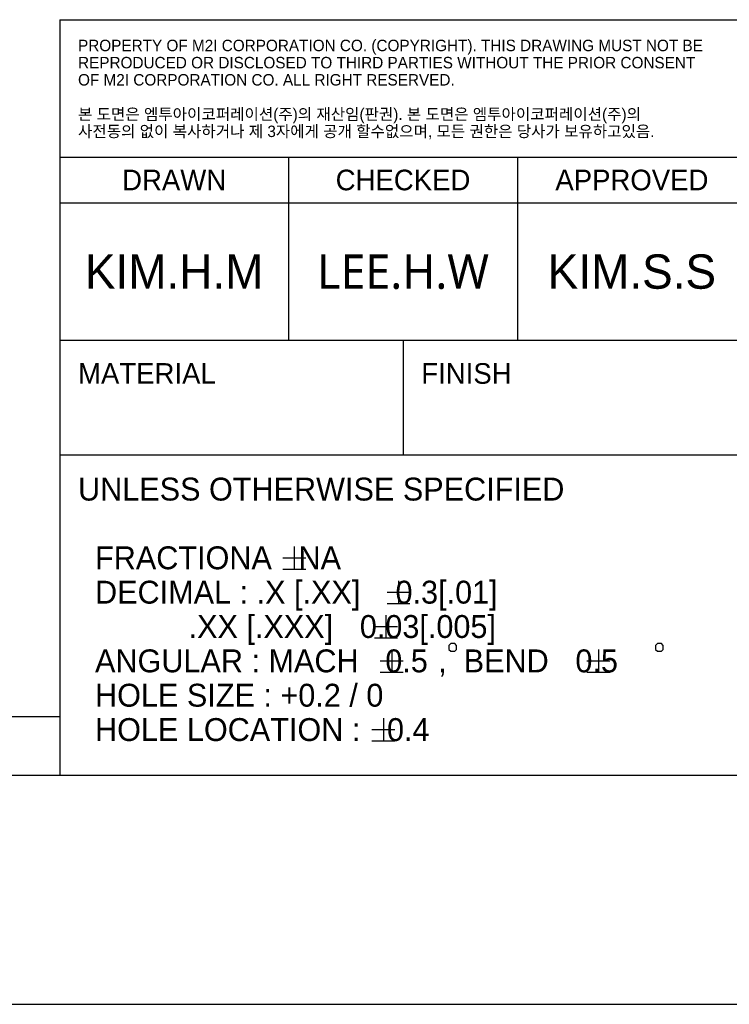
# Model space of a CAD drawing. Header units: inches. Extents: x 0 to 23.4, y 0 to 16.5.
# Tile 17 of 24: x 17.5 to 20, y 0 to 3.4. Entities that reach past the tile are written whole.
import ezdxf

# ---------------------------------------------------------------- set-up
doc = ezdxf.new("R2010")
doc.units = ezdxf.units.IN
doc.header["$LTSCALE"] = 1.28622
doc.header["$MEASUREMENT"] = 0
doc.layers.add('PRT0004-FORMAT', color=7, linetype='CONTINUOUS')
doc.styles.add('TEXTSTYLE_2', font='gothic.ttf')
doc.styles.add('TEXTSTYLE_3', font='malgun.ttf')
doc.styles.add('TEXTSTYLE_5', font='triumb.ttf')

msp = doc.modelspace()

# ---------------------------------------------------------------- linework, layer by layer
at = {"layer": 'PRT0004-FORMAT', "color": 2, "linetype": 'CONTINUOUS'}
for p, q in [((17.677165, 3.385826), (22.401574, 3.385826)), ((17.677165, 3.385826), (17.677165, 0.787401)), ((17.677165, 2.913385), (22.401574, 2.913385)), ((18.464566, 2.913385), (18.464566, 2.283464)), ((19.251968, 2.913385), (19.251968, 2.283464)), ((17.677165, 2.755905), (22.401574, 2.755905)), ((17.677165, 2.283464), (22.401574, 2.283464)), ((18.858267, 2.283464), (18.858267, 1.889763)), ((17.677165, 1.889763), (20.03937, 1.889763)), ((18.484306, 1.574803), (18.484306, 1.496062)), ((18.444937, 1.535432), (18.523677, 1.535432)), ((18.444937, 1.496062), (18.523677, 1.496062)), ((18.84281, 1.456692), (18.84281, 1.377952)), ((18.803441, 1.417322), (18.882181, 1.417322)), ((18.803441, 1.377952), (18.882181, 1.377952)), ((18.799359, 1.338582), (18.799359, 1.259842)), ((18.759988, 1.299212), (18.838728, 1.299212)), ((18.759988, 1.259842), (18.838728, 1.259842)), ((18.819307, 1.220472), (18.819307, 1.141732)), ((19.530303, 1.220472), (19.530303, 1.141732)), ((18.779938, 1.181102), (18.858678, 1.181102)), ((19.490932, 1.181102), (19.569672, 1.181102)), ((18.779938, 1.141732), (18.858678, 1.141732)), ((19.490932, 1.141732), (19.569672, 1.141732)), ((18.790891, 0.984251), (18.790891, 0.905511)), ((18.751522, 0.944881), (18.830262, 0.944881)), ((18.751522, 0.905511), (18.830262, 0.905511)), ((17.677165, 0.787401), (22.401574, 0.787401))]:
    msp.add_line(p, q, dxfattribs=at)
at = {"layer": 'PRT0004-FORMAT', "color": 7, "linetype": 'CONTINUOUS'}
for p, q in [((0.984252, 0.984252), (17.678271, 0.989472)), ((0.787402, 0.787402), (22.603989, 0.787402)), ((0, 0), (23.385827, 0))]:
    msp.add_line(p, q, dxfattribs=at)
at = {"layer": 'PRT0004-FORMAT', "color": 2, "linetype": 'CONTINUOUS'}
for points in [[(19.01645, 1.233595), (19.01645, 1.220472), (19.023011, 1.21391), (19.036136, 1.21391), (19.042697, 1.220472), (19.042697, 1.233595), (19.036136, 1.240157), (19.023011, 1.240157), (19.01645, 1.233595)], [(19.727445, 1.233595), (19.727445, 1.220472), (19.734007, 1.21391), (19.74713, 1.21391), (19.753691, 1.220472), (19.753691, 1.233595), (19.74713, 1.240157), (19.734007, 1.240157), (19.727445, 1.233595)]]:
    msp.add_lwpolyline(points, dxfattribs=at)

# ---------------------------------------------------------------- texts
at = {"layer": 'PRT0004-FORMAT', "color": 2, "linetype": 'CONTINUOUS', "line_spacing_factor": 0.9}
for s, insert, char_height, width, attachment_point, style in [('PROPERTY OF M2I CORPORATION CO. (COPYRIGHT). THIS DRAWING MUST NOT BE\\PREPRODUCED OR DISCLOSED TO THIRD PARTIES WITHOUT THE PRIOR CONSENT \\POF M2I CORPORATION CO. ALL RIGHT RESERVED. \\P \\P\\fBareunDotum 1;본 도면은 엠투아이코퍼레이션(주)의 재산임(판권). 본 도면은 엠투아이코퍼레이션(주)의 \\P사전동의 없이 복사하거나 제 3자에게 공개 할수없으며, 모든 권한은 당사가 보유하고있음.', (17.740157, 3.316928), 0.03937008, 2.24678374, 1, 'TEXTSTYLE_5'), ('DRAWN', (18.070866, 2.870078), 0.0708661, 0.36098466, 2, 'TEXTSTYLE_2'), ('CHECKED', (18.858267, 2.870078), 0.0708661, 0.42677165, 2, 'TEXTSTYLE_2'), ('APPROVED', (19.645669, 2.870078), 0.0708661, 0.49631803, 2, 'TEXTSTYLE_2'), ('KIM.H.M', (18.070866, 2.578739), 0.1181102, 0.63254593, 2, 'TEXTSTYLE_2'), ('LEE.H.W', (18.858267, 2.578739), 0.1181102, 0.59580052, 2, 'TEXTSTYLE_3'), ('KIM.S.S', (19.645669, 2.578739), 0.1181102, 0.54155731, 2, 'TEXTSTYLE_2'), ('MATERIAL\\P\\H0.157480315; \\H0.1377952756; ', (17.740157, 2.204724), 0.07086614, 0.44957644, 1, 'TEXTSTYLE_2'), ('FINISH\\P\\H0.157480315; \\H0.1377952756; ', (18.921259, 2.204724), 0.07086614, 0.3023622, 1, 'TEXTSTYLE_2'), ('UNLESS OTHERWISE SPECIFIED\\P \\P  FRACTIONA {\\ftxt;\\W0.0001;\\H0.0001;\\~}{\\ftxt;\\W1.1666666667;\\H0.0787401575; }{\\ftxt;\\W0.0001;\\H0.0001;\\~}NA\\P  DECIMAL : .X [.XX]  {\\ftxt;\\W0.0001;\\H0.0001;\\~}{\\ftxt;\\W1.1666666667;\\H0.0787401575; }{\\ftxt;\\W0.0001;\\H0.0001;\\~}0.3[.01]\\P             .XX [.XXX] {\\ftxt;\\W0.0001;\\H0.0001;\\~}{\\ftxt;\\W1.1666666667;\\H0.0787401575; }{\\ftxt;\\W0.0001;\\H0.0001;\\~}0.03[.005]\\P  ANGULAR : MACH {\\ftxt;\\W0.0001;\\H0.0001;\\~}{\\ftxt;\\W1.1666666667;\\H0.0787401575; }{\\ftxt;\\W0.0001;\\H0.0001;\\~}0.5{\\ftxt;\\W0.0001;\\H0.0001;\\~}{\\ftxt;\\W0.6666666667;\\H0.0787401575; }{\\ftxt;\\W0.0001;\\H0.0001;\\~},  BEND {\\ftxt;\\W0.0001;\\H0.0001;\\~}{\\ftxt;\\W1.1666666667;\\H0.0787401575; }{\\ftxt;\\W0.0001;\\H0.0001;\\~}0.5{\\ftxt;\\W0.0001;\\H0.0001;\\~}{\\ftxt;\\W0.6666666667;\\H0.0787401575; }{\\ftxt;\\W0.0001;\\H0.0001;\\~}\\P  HOLE SIZE : +0.2 / 0\\P  HOLE LOCATION : {\\ftxt;\\W0.0001;\\H0.0001;\\~}{\\ftxt;\\W1.1666666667;\\H0.0787401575; }{\\ftxt;\\W0.0001;\\H0.0001;\\~}0.4', (17.740157, 1.811023), 0.078740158, 3.05967134, 1, 'TEXTSTYLE_2')]:
    msp.add_mtext(s, dxfattribs=dict(at, insert=insert, char_height=char_height, width=width, attachment_point=attachment_point, style=style))

doc.saveas('drawing.dxf')
